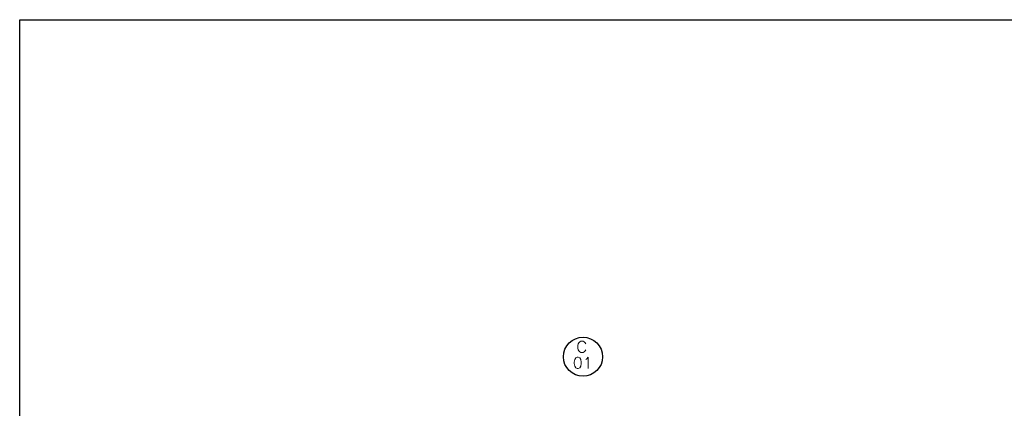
# Model space of a CAD drawing. Header units: millimetres. Extents: x 47.3 to 63.1, y -25.9 to 8.9.
# Tile 12 of 13: x 47.3 to 55.2, y 5.8 to 8.9. Entities that reach past the tile are written whole.
import ezdxf
from ezdxf.enums import TextEntityAlignment as Align

# ---------------------------------------------------------------- set-up
doc = ezdxf.new("R2010")
doc.units = ezdxf.units.MM
doc.header["$LTSCALE"] = 0.2
doc.layers.add('Alb_Vidrio', color=8, linetype='Continuous')
doc.layers.add('TXT PLANILLAS', color=3, linetype='Continuous')
doc.styles.add('ROMANS', font='romans.shx')

# ---------------------------------------------------------------- blocks, each defined once
blk = doc.blocks.new('*U14')
blk.add_circle((0.003, 0.055), 0.262)
at = {"style": 'ROMANS', "width": 1.1}
blk.add_text('C', height=0.15, dxfattribs=at).set_placement((-0.088, 0.112))
at = {"color": 0, "linetype": 'ByBlock', "style": 'ROMANS', "width": 1.05}
blk.add_attdef('NRO', text='', height=0.15, dxfattribs=at).set_placement((0, -0.027), align=Align.MIDDLE)

msp = doc.modelspace()

# ---------------------------------------------------------------- linework, layer by layer
at = {"layer": 'Alb_Vidrio', "color": 215, "true_color": 0xa953a0}
msp.add_lwpolyline([(47.3015, 8.8825), (63.1454, 8.8825), (63.1454, -25.897), (47.3015, -25.897)], close=True, dxfattribs=at)

# ---------------------------------------------------------------- block references
at = {"layer": 'TXT PLANILLAS', "xscale": 0.6, "yscale": 0.6, "zscale": 0.6}
msp.add_blockref('*U14', (51.8319, 6.1375), dxfattribs=at).add_auto_attribs({'NRO': '01'})

doc.saveas('drawing.dxf')
